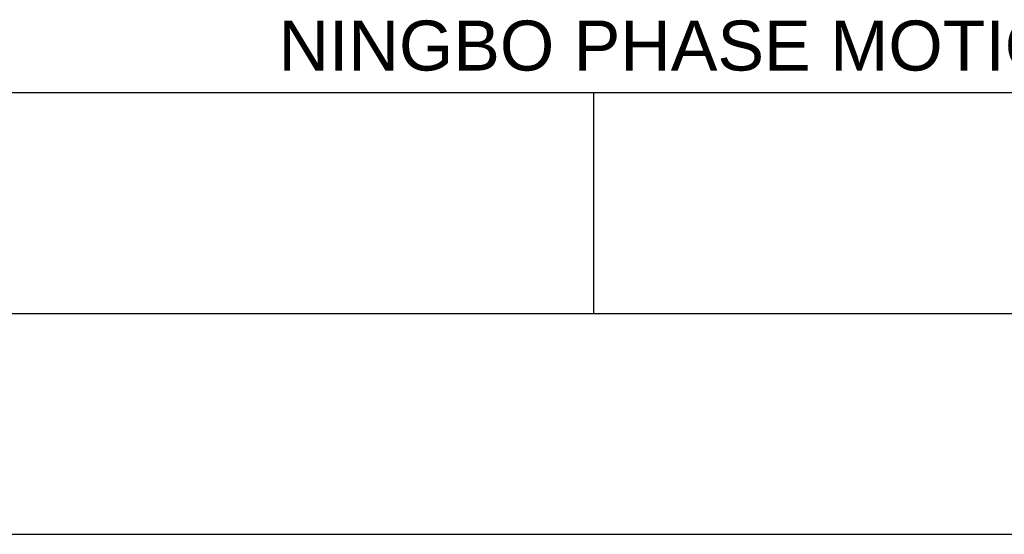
# Model space of a CAD drawing. Header units: millimetres. Extents: x 0 to 420, y 0 to 297.
# Tile 28 of 45: x 301 to 323, y 0 to 12. Entities that reach past the tile are written whole.
import ezdxf

# ---------------------------------------------------------------- set-up
doc = ezdxf.new("R2010")
doc.units = ezdxf.units.MM
doc.header["$LTSCALE"] = 23.1
doc.layers.get('0').update_dxf_attribs({"linetype": 'CONTINUOUS'})
doc.styles.add('TEXTSTYLE_8', font='arial.ttf')

# ---------------------------------------------------------------- blocks, each defined once
blk = doc.blocks.new('LOGO_PHASE_NINGBO_BL1', base_point=(320.75, 22.5))
at = {"color": 2, "linetype": 'CONTINUOUS', "style": 'TEXTSTYLE_8'}
blk.add_text('NINGBO PHASE MOTION CONTROL CO.,LTD.', height=1.13181, dxfattribs=at).set_placement((306.617, 10.5))

msp = doc.modelspace()

# ---------------------------------------------------------------- linework, layer by layer
at = {"color": 7, "linetype": 'CONTINUOUS'}
msp.add_line((25, 10), (410, 10), dxfattribs=at)
at = {"color": 2, "linetype": 'CONTINUOUS'}
for p, q in [((235, 9.99989), (410, 9.99989)), ((313.75, 5), (313.75, 10)), ((20, 5), (415, 5)), ((237.25, 0), (420, 0))]:
    msp.add_line(p, q, dxfattribs=at)

# ---------------------------------------------------------------- block references
msp.add_blockref('LOGO_PHASE_NINGBO_BL1', (320.75, 22.49989), dxfattribs=at)

doc.saveas('drawing.dxf')
